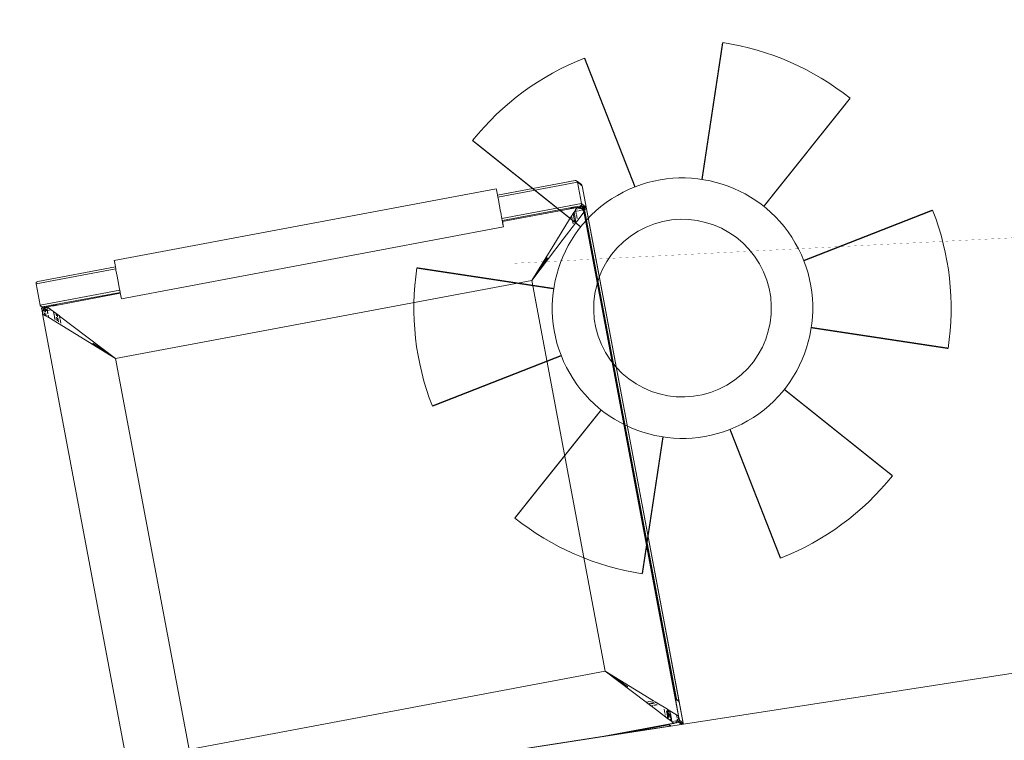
# Model space of a CAD drawing. Header units: millimetres. Extents: x 504675 to 860349, y -23215 to 63575.
# Tile 165 of 177: x 584779 to 585538, y 38738 to 39294. Entities that reach past the tile are written whole.
import ezdxf

# ---------------------------------------------------------------- set-up
doc = ezdxf.new("R2010")
doc.units = ezdxf.units.MM
doc.header["$LTSCALE"] = 10
doc.linetypes.add('LEVEL-F-OVERALL LAYOUT$0$HIDDEN', pattern=[0.375, 0.25, -0.125])
for name, color, linetype, lineweight in [('ARCH', 8, 'CONTINUOUS', 0), ('furniture', 8, 'CONTINUOUS', 5), ('MEPTEK-SAD', 6, 'CONTINUOUS', 30), ('VJA-FF-PENDENT SPRINKLER HEAD', 3, 'CONTINUOUS', 0)]:
    doc.layers.add(name, color=color, linetype=linetype, lineweight=lineweight)
doc.layers.add('LEVEL-F-OVERALL LAYOUT$0$DASH1L', color=8, linetype='LEVEL-F-OVERALL LAYOUT$0$HIDDEN')

# ---------------------------------------------------------------- blocks, each defined once
blk = doc.blocks.new('ARCH')
at = {"layer": 'LEVEL-F-OVERALL LAYOUT$0$DASH1L'}
h = blk.add_hatch(dxfattribs=at)
h.set_pattern_fill('ANGLE', color=8, scale=10, angle=352.06644)
h.set_pattern_definition([(352.0664444, (-404119.055, 373340.98), (9.6410197, 69.1814516), [50.8, -19.05]), (82.0664444, (-404119.055, 373340.98), (-69.1814516, 9.6410197), [50.8, -19.05])])
edge = h.paths.add_edge_path(flags=16)
edge.add_line((572074.71, 35847.06), (602196.9, 29528.22))
edge.add_line((602196.9, 29528.22), (599472.63, 39352))
edge.add_arc((597545.36, 38817.55), 2000, 15.49944, 89.99835)
edge.add_line((597545.42, 40817.55), (573256.11, 40817.55))
edge.add_arc((576210.34, 22394.18), 18658.72, 99.109962, 106.690333)
edge.add_line((570851.58, 40266.83), (572074.71, 35847.06))
h.paths.add_polyline_path([(583373.78, 40815.97), (583374.1, 40875.04), (586424.1, 40859.11), (586423.94, 40815.97)], flags=16)
h.paths.add_polyline_path([(600840.89, 34605.13), (600792.78, 34591.52), (599497.97, 39260.65), (599546.08, 39274.25)])
h.paths.add_polyline_path([(587210.4, 32671.78), (587194.97, 32598.38), (582692.95, 33542.79), (582708.39, 33616.18)])
edge = h.paths.add_edge_path()
edge.add_line((572071.73, 35387.89), (601863.32, 29138.4))
edge.add_arc((601986.5, 29725.62), 600, 258.15264, 375.49944)
edge.add_line((602564.68, 29885.96), (599906.27, 39472.26))
edge.add_arc((597545.36, 38817.55), 2450, 15.49944, 89.99835)
edge.add_line((597545.43, 41267.55), (573220.48, 41267.55))
edge.add_arc((576210.34, 22394.18), 19108.72, 99.001832, 106.235819)
edge.add_arc((571035.46, 40164.76), 600, 106.23582, 195.46897)
edge.add_line((570457.2, 40004.73), (571616.65, 35815.08))
edge.add_arc((572194.91, 35975.11), 600, 195.46897, 258.15264)
h.paths.add_polyline_path([(587210.4, 32671.78), (587195.41, 32600.49), (587195.43, 32600.49)])
at = {"layer": 'furniture'}
for p, q in [((585147.34, 39158.66), (585207.13, 39169.89)), ((585147.56, 39157.08), (585208.99, 39168.62)), ((585207.75, 39169.89), (585207.13, 39169.89)), ((585208.32, 39169.64), (585207.75, 39169.89)), ((585208.56, 39169.44), (585208.32, 39169.64)), ((585208.75, 39169.2), (585208.56, 39169.44)), ((585208.56, 39169.44), (585209.1, 39169.03)), ((585208.9, 39168.92), (585208.75, 39169.2)), ((585208.99, 39168.62), (585208.9, 39168.92)), ((585212.09, 39152.11), (585208.99, 39168.62)), ((585210.99, 39167.07), (585208.99, 39168.62)), ((585209.1, 39169.03), (585212, 39166.81)), ((585209.1, 39169.03), (585211.66, 39166.98)), ((585211.12, 39167.08), (585210.99, 39167.07)), ((585212.16, 39166.17), (585210.99, 39167.07)), ((585211.43, 39167.05), (585211.12, 39167.08)), ((585211.66, 39166.98), (585211.43, 39167.05)), ((585211.73, 39166.96), (585211.66, 39166.98)), ((585212, 39166.81), (585211.73, 39166.96)), ((585211.73, 39166.96), (585212.44, 39166.36)), ((585212.44, 39166.36), (585212, 39166.81)), ((585212.44, 39166.36), (585212.16, 39166.17)), ((585212.67, 39165.78), (585212.16, 39166.17)), ((585212.67, 39165.78), (585212.44, 39166.36)), ((585212.44, 39166.36), (585212.67, 39165.78)), ((585215.7, 39149.33), (585212.67, 39165.78)), ((585221.59, 39118.29), (585212.67, 39165.78)), ((585212.67, 39165.78), (585215.7, 39149.33)), ((584851.65, 39108.19), (585146.38, 39163.55)), ((585146.53, 39162.68), (585146.38, 39163.55)), ((585146.53, 39162.68), (585146.57, 39162.65)), ((585146.57, 39162.65), (585147.07, 39160.08)), ((585146.99, 39160.14), (585146.57, 39162.65)), ((585147.27, 39158.65), (585146.99, 39160.14)), ((585147.07, 39160.08), (585147.34, 39158.66)), ((585147.27, 39158.65), (585147.34, 39158.66)), ((585147.57, 39157.17), (585147.27, 39158.65)), ((585147.56, 39157.08), (585147.57, 39157.17)), ((585147.71, 39156.36), (585147.56, 39157.08)), ((585147.72, 39156.23), (585147.71, 39156.36)), ((585148.19, 39153.76), (585147.72, 39156.23)), ((585148.61, 39151.42), (585148.19, 39153.76)), ((585148.79, 39150.55), (585148.61, 39151.42)), ((585149.43, 39147.14), (585148.79, 39150.55)), ((585212.09, 39152.11), (585150.66, 39140.58)), ((585210.82, 39150.24), (585211.39, 39150.48)), ((585211.39, 39150.48), (585211.72, 39150.8)), ((585211.72, 39150.8), (585211.84, 39150.91)), ((585212.89, 39149.86), (585211.72, 39150.8)), ((585211.84, 39150.91), (585211.99, 39151.19)), ((585213.12, 39149.9), (585211.84, 39150.91)), ((585211.99, 39151.19), (585212.08, 39151.49)), ((585212.08, 39151.49), (585212.11, 39151.8)), ((585212.11, 39151.8), (585212.09, 39152.11)), ((585212.09, 39152.11), (585213.92, 39150.7)), ((585213.92, 39150.7), (585214.18, 39149.09)), ((585213.92, 39150.7), (585213.98, 39150.65)), ((585214.23, 39149.05), (585213.92, 39150.7)), ((585214.29, 39149.04), (585213.98, 39150.65)), ((585213.98, 39150.65), (585215.7, 39149.33)), ((585214.08, 39150.58), (585214.23, 39149.05)), ((585149.57, 39146.3), (585149.43, 39147.14)), ((585150.04, 39143.93), (585149.57, 39146.3)), ((585150.48, 39141.49), (585150.04, 39143.93)), ((585151.04, 39138.99), (585203.17, 39148.78)), ((585203.29, 39148.13), (585151.16, 39138.33)), ((585203.17, 39148.78), (585203.23, 39148.79)), ((585203.23, 39148.43), (585203.17, 39148.78)), ((585203.5, 39148.84), (585203.23, 39148.79)), ((585203.23, 39148.79), (585203.24, 39148.72)), ((585203.28, 39148.21), (585203.23, 39148.43)), ((585203.24, 39148.72), (585203.31, 39148.37)), ((585203.29, 39148.13), (585203.28, 39148.21)), ((585203.35, 39148.15), (585203.29, 39148.13)), ((585203.31, 39148.37), (585203.35, 39148.15)), ((585204.18, 39148.29), (585203.35, 39148.15)), ((585203.5, 39148.84), (585203.99, 39148.93)), ((585203.5, 39148.84), (585204.18, 39148.29)), ((585203.99, 39148.93), (585204.16, 39148.97)), ((585204.7, 39148.39), (585203.99, 39148.93)), ((585204.16, 39148.97), (585205.43, 39149.21)), ((585204.87, 39148.42), (585204.16, 39148.97)), ((585204.18, 39148.29), (585204.7, 39148.39)), ((585204.47, 39142.53), (585205.6, 39144.34)), ((585204.87, 39148.42), (585204.7, 39148.39)), ((585205.67, 39148.57), (585204.87, 39148.42)), ((585205.58, 39149.1), (585205.43, 39149.21)), ((585205.43, 39149.21), (585205.46, 39149.21)), ((585205.46, 39149.21), (585205.55, 39149.23)), ((585205.46, 39149.21), (585205.57, 39149.13)), ((585205.55, 39149.23), (585205.6, 39149.26)), ((585205.55, 39149.23), (585205.57, 39149.13)), ((585205.67, 39148.57), (585205.55, 39149.23)), ((585205.57, 39149.13), (585205.58, 39149.1)), ((585205.58, 39149.1), (585205.67, 39148.57)), ((585205.58, 39149.1), (585205.63, 39149.08)), ((585205.6, 39149.26), (585207.03, 39149.51)), ((585205.63, 39149.08), (585205.6, 39149.26)), ((585205.6, 39144.34), (585205.64, 39144.42)), ((585206.1, 39141.68), (585205.6, 39144.34)), ((585205.63, 39149.08), (585206.18, 39148.67)), ((585206.15, 39148.66), (585205.63, 39149.08)), ((585205.73, 39148.58), (585205.63, 39149.08)), ((585205.64, 39144.42), (585206.1, 39145.15)), ((585205.64, 39144.42), (585206.18, 39141.76)), ((585205.73, 39148.58), (585205.67, 39148.57)), ((585206.15, 39148.66), (585205.73, 39148.58)), ((585206.1, 39145.15), (585206.26, 39145.41)), ((585206.18, 39148.67), (585206.15, 39148.66)), ((585207.15, 39148.85), (585206.18, 39148.67)), ((585206.26, 39145.41), (585206.31, 39145.49)), ((585206.83, 39142.39), (585206.26, 39145.41)), ((585206.31, 39145.49), (585206.82, 39146.31)), ((585206.88, 39142.43), (585206.31, 39145.49)), ((585206.82, 39146.31), (585207.08, 39146.72)), ((585206.82, 39146.31), (585207.11, 39146.22)), ((585206.87, 39149.48), (585207.05, 39148.83)), ((585207.03, 39149.51), (585207.07, 39149.54)), ((585207.15, 39148.85), (585207.03, 39149.51)), ((585207.03, 39149.51), (585207.15, 39148.85)), ((585207.2, 39148.86), (585207.07, 39149.54)), ((585207.07, 39149.54), (585207.17, 39149.54)), ((585207.08, 39146.72), (585207.44, 39147.29)), ((585207.64, 39146.21), (585207.08, 39146.72)), ((585207.11, 39146.22), (585207.42, 39146.19)), ((585207.2, 39148.86), (585207.15, 39148.85)), ((585207.17, 39149.54), (585210.82, 39150.24)), ((585207.3, 39148.88), (585207.17, 39149.54)), ((585207.3, 39148.88), (585207.2, 39148.86)), ((585207.3, 39148.88), (585208.57, 39149.12)), ((585207.42, 39146.19), (585207.64, 39146.21)), ((585207.44, 39147.29), (585207.48, 39147.37)), ((585207.44, 39147.29), (585207.64, 39146.21)), ((585207.48, 39147.37), (585207.56, 39147.49)), ((585207.69, 39146.25), (585207.48, 39147.37)), ((585207.56, 39147.49), (585207.71, 39147.73)), ((585207.8, 39146.23), (585207.56, 39147.49)), ((585207.64, 39146.21), (585208.04, 39144.09)), ((585207.73, 39146.21), (585207.64, 39146.21)), ((585207.73, 39146.21), (585207.69, 39146.25)), ((585208.5, 39149), (585207.71, 39147.73)), ((585210.91, 39148.33), (585207.71, 39147.73)), ((585207.73, 39146.21), (585207.8, 39146.23)), ((585208.08, 39144.15), (585207.73, 39146.21)), ((585207.8, 39146.23), (585209.73, 39146.59)), ((585208.14, 39143.53), (585208.71, 39140.52)), ((585208.75, 39140.63), (585208.19, 39143.57)), ((585208.52, 39149.04), (585208.5, 39149)), ((585209.84, 39149.04), (585208.5, 39149)), ((585208.66, 39149.06), (585208.52, 39149.04)), ((585208.52, 39149.04), (585208.54, 39149.06)), ((585208.54, 39149.06), (585208.57, 39149.12)), ((585208.54, 39149.06), (585208.66, 39149.06)), ((585208.57, 39149.12), (585209.34, 39149.19)), ((585209.34, 39149.19), (585208.66, 39149.06)), ((585208.66, 39149.06), (585209.77, 39149.09)), ((585209.34, 39149.19), (585209.48, 39149.2)), ((585211.62, 39149.62), (585209.48, 39149.2)), ((585211.63, 39149.55), (585209.48, 39149.2)), ((585209.48, 39149.2), (585210.39, 39149.12)), ((585209.77, 39149.09), (585209.84, 39149.04)), ((585211.13, 39148.66), (585209.84, 39149.04)), ((585209.84, 39149.04), (585211.15, 39148.69)), ((585210.32, 39146.7), (585212.11, 39147.04)), ((585210.39, 39149.12), (585211.27, 39148.86)), ((585211.62, 39149.62), (585210.82, 39150.24)), ((585211.56, 39148.45), (585211.05, 39148.36)), ((585213.93, 39145.37), (585211.12, 39141.72)), ((585211.27, 39148.65), (585211.17, 39148.65)), ((585211.19, 39148.68), (585211.27, 39148.65)), ((585211.27, 39148.86), (585212.07, 39148.43)), ((585211.27, 39148.65), (585211.34, 39148.6)), ((585211.56, 39148.45), (585211.34, 39148.6)), ((585211.83, 39148.5), (585211.56, 39148.45)), ((585211.56, 39148.45), (585212.56, 39147.77)), ((585211.62, 39149.62), (585212.54, 39149.8)), ((585212.07, 39148.43), (585212.76, 39147.84)), ((585212.62, 39149.73), (585212.12, 39149.64)), ((585212.83, 39148.69), (585212.21, 39149.17)), ((585212.83, 39148.69), (585212.31, 39148.59)), ((585212.54, 39149.8), (585212.89, 39149.86)), ((585212.56, 39147.77), (585212.63, 39147.72)), ((585212.59, 39147.13), (585213.03, 39147.21)), ((585212.97, 39149.8), (585212.62, 39149.73)), ((585213.03, 39147.21), (585212.63, 39147.72)), ((585212.76, 39147.84), (585213.22, 39147.25)), ((585213.41, 39148.8), (585212.83, 39148.69)), ((585213.53, 39148.15), (585212.83, 39148.69)), ((585212.89, 39149.86), (585212.94, 39149.87)), ((585212.94, 39149.87), (585213.12, 39149.9)), ((585212.97, 39149.8), (585212.94, 39149.87)), ((585213.01, 39149.81), (585212.97, 39149.8)), ((585213.19, 39149.84), (585213.01, 39149.81)), ((585213.25, 39149.63), (585213.01, 39149.81)), ((585213.03, 39147.21), (585213.22, 39147.25)), ((585213.03, 39147.21), (585213.52, 39146.53)), ((585213.12, 39149.9), (585213.2, 39149.91)), ((585213.19, 39149.84), (585213.12, 39149.9)), ((585213.19, 39149.84), (585213.2, 39149.91)), ((585213.27, 39149.86), (585213.19, 39149.84)), ((585213.28, 39149.79), (585213.19, 39149.84)), ((585213.25, 39149.63), (585213.19, 39149.84)), ((585213.2, 39149.91), (585213.27, 39149.86)), ((585213.22, 39147.25), (585213.68, 39147.33)), ((585213.22, 39147.25), (585213.32, 39147.12)), ((585213.32, 39149.57), (585213.25, 39149.63)), ((585213.41, 39148.8), (585213.25, 39149.63)), ((585213.27, 39149.86), (585213.28, 39149.79)), ((585214.18, 39149.09), (585213.28, 39149.79)), ((585213.28, 39149.79), (585213.32, 39149.57)), ((585214.14, 39148.94), (585213.32, 39149.57)), ((585213.32, 39149.57), (585213.46, 39148.81)), ((585213.32, 39147.12), (585213.73, 39146.3)), ((585213.46, 39148.81), (585213.41, 39148.8)), ((585213.53, 39148.15), (585213.41, 39148.8)), ((585214.14, 39148.94), (585213.46, 39148.81)), ((585213.46, 39148.81), (585213.6, 39148.1)), ((585213.52, 39146.53), (585213.63, 39146.21)), ((585213.59, 39146.48), (585213.52, 39146.53)), ((585213.6, 39148.1), (585213.53, 39148.15)), ((585213.68, 39147.33), (585213.53, 39148.15)), ((585213.67, 39146.25), (585213.59, 39146.48)), ((585213.6, 39148.1), (585213.74, 39147.34)), ((585214.42, 39147.47), (585213.6, 39148.1)), ((585213.65, 39146.16), (585213.93, 39145.37)), ((585213.68, 39147.33), (585213.74, 39147.34)), ((585214.11, 39145.01), (585213.68, 39147.33)), ((585213.98, 39145.42), (585213.68, 39146.22)), ((585213.73, 39146.3), (585213.98, 39145.42)), ((585213.74, 39147.34), (585214.42, 39147.47)), ((585213.74, 39147.34), (585284.31, 38771.61)), ((585213.98, 39145.42), (585213.93, 39145.37)), ((585213.99, 39145.36), (585213.98, 39145.42)), ((585214.11, 39145.01), (585213.99, 39145.36)), ((585214.05, 39145.06), (585213.99, 39145.36)), ((585214.05, 39145.06), (585287, 38756.62)), ((585284.24, 38771.67), (585214.11, 39145.01)), ((585214.14, 39148.94), (585214.42, 39147.47)), ((585214.18, 39149.09), (585214.23, 39149.05)), ((585214.22, 39149.02), (585214.21, 39148.98)), ((585214.48, 39147.49), (585214.21, 39148.98)), ((585214.52, 39147.5), (585214.21, 39148.98)), ((585214.23, 39149.05), (585214.22, 39149.02)), ((585215.7, 39149.33), (585214.23, 39149.05)), ((585214.29, 39149.04), (585214.23, 39149.05)), ((585214.57, 39147.51), (585214.29, 39149.04)), ((585215.69, 39148.71), (585214.29, 39149.04)), ((585214.42, 39147.47), (585214.48, 39147.49)), ((585285.31, 38770), (585214.42, 39147.47)), ((585214.48, 39147.49), (585214.52, 39147.5)), ((585214.52, 39147.5), (585214.57, 39147.51)), ((585214.57, 39147.51), (585214.72, 39147.56)), ((585214.72, 39147.56), (585215, 39147.7)), ((585215, 39147.7), (585215.24, 39147.9)), ((585215.24, 39147.9), (585215.44, 39148.14)), ((585215.44, 39148.14), (585215.69, 39148.71)), ((585215.69, 39148.71), (585215.7, 39149.33)), ((585215.7, 39149.33), (585215.69, 39148.71)), ((585215.7, 39149.33), (585287.33, 38767.94)), ((585150.54, 39141.31), (585150.48, 39141.49)), ((585150.66, 39140.58), (585150.54, 39141.31)), ((585150.7, 39140.5), (585150.66, 39140.58)), ((585150.96, 39139), (585150.7, 39140.5)), ((585150.96, 39139), (585151, 39138.99)), ((585150.96, 39138.97), (585150.96, 39139)), ((585150.96, 39138.97), (585151.04, 39138.99)), ((585151.09, 39138.32), (585150.96, 39138.97)), ((585151, 39138.99), (585151.04, 39138.99)), ((585151.04, 39138.99), (585151.16, 39138.33)), ((585151.16, 39138.33), (585151.09, 39138.32)), ((585151.23, 39137.56), (585151.09, 39138.32)), ((585151.16, 39138.33), (585151.31, 39137.5)), ((585151.73, 39134.99), (585151.23, 39137.56)), ((585151.31, 39137.5), (585151.73, 39134.99)), ((585189.94, 39119.01), (585202.92, 39140.04)), ((585198.04, 39124.62), (585207.45, 39136.94)), ((585202.92, 39140.04), (585204.43, 39142.46)), ((585204.43, 39142.46), (585204.47, 39142.53)), ((585204.43, 39142.46), (585204.81, 39140.42)), ((585204.47, 39142.53), (585204.86, 39140.47)), ((585204.97, 39139.55), (585205.54, 39136.52)), ((585205.02, 39139.61), (585205.59, 39136.59)), ((585206.18, 39141.76), (585206.15, 39141.72)), ((585206.76, 39138.18), (585206.17, 39141.29)), ((585206.25, 39141.41), (585206.22, 39141.36)), ((585206.22, 39141.36), (585206.84, 39138.29)), ((585206.84, 39138.29), (585206.8, 39138.24)), ((585207.72, 39137.68), (585206.85, 39142.3)), ((585207.75, 39137.79), (585206.89, 39142.37)), ((585211.12, 39141.72), (585207.45, 39136.94)), ((585151.92, 39134.08), (584857.18, 39078.72)), ((585151.73, 39134.99), (585151.77, 39134.95)), ((585151.77, 39134.95), (585151.92, 39134.08)), ((585198.04, 39124.62), (585173.82, 39092.8)), ((585173.82, 39092.8), (585189.94, 39119.01)), ((585221.59, 39118.29), (585221.6, 39118.23)), ((585221.6, 39118.23), (585221.61, 39118.16)), ((585281.56, 38798.99), (585221.61, 39118.16)), ((584851.65, 39108.19), (584851.79, 39107.32)), ((584851.79, 39107.32), (584852.26, 39104.78)), ((585173.82, 39092.8), (585185.57, 39110.42)), ((585173.82, 39092.8), (585185.79, 39110.27)), ((584791.44, 39090.19), (584852.82, 39101.72)), ((584792.72, 39092.05), (584852.53, 39103.29)), ((584852.26, 39104.78), (584852.53, 39103.29)), ((584852.53, 39103.29), (584852.82, 39101.72)), ((584852.82, 39101.72), (584852.98, 39100.87)), ((584852.98, 39100.87), (584853.87, 39096.06)), ((585173.82, 39092.8), (585179.65, 39101.78)), ((585173.82, 39092.8), (585179.87, 39101.63)), ((585180.09, 39101.48), (585173.82, 39092.8)), ((584791.45, 39090.81), (584791.41, 39090.5)), ((584791.41, 39090.5), (584791.44, 39090.19)), ((584791.44, 39090.19), (584794.54, 39073.69)), ((584791.54, 39091.11), (584791.45, 39090.81)), ((584791.69, 39091.38), (584791.54, 39091.11)), ((584792.13, 39091.82), (584791.69, 39091.38)), ((584792.72, 39092.05), (584792.13, 39091.82)), ((585173.82, 39092.8), (584852.72, 39032.48)), ((584855.75, 39086.13), (584853.87, 39096.06)), ((585230.44, 38791.34), (585173.82, 39092.8)), ((584855.92, 39085.22), (584794.54, 39073.69)), ((584806.14, 39074.21), (584856.22, 39083.64)), ((584806.14, 39074.21), (584856.23, 39083.61)), ((584856.35, 39082.96), (584807.83, 39073.85)), ((584855.75, 39086.13), (584855.92, 39085.22)), ((584855.92, 39085.22), (584856.22, 39083.64)), ((584856.22, 39083.64), (584856.23, 39083.61)), ((584856.23, 39083.61), (584856.35, 39082.96)), ((584856.35, 39082.96), (584856.5, 39082.2)), ((584856.5, 39082.2), (584857, 39079.6)), ((584857, 39079.6), (584857.18, 39078.72)), ((584794.54, 39073.69), (584794.63, 39073.39)), ((584794.63, 39073.39), (584794.77, 39073.11)), ((584794.77, 39073.11), (584794.97, 39072.87)), ((584794.97, 39072.87), (584795.21, 39072.66)), ((584795.21, 39072.66), (584795.28, 39072.63)), ((584795.28, 39072.63), (584795.78, 39072.42)), ((584796, 39072.07), (584795.28, 39072.63)), ((584795.73, 39071.5), (584795.65, 39071.49)), ((584795.65, 39071.49), (584795.72, 39071.43)), ((584795.65, 39071.49), (584796.34, 39067.91)), ((584795.72, 39071.43), (584795.8, 39071.45)), ((584795.95, 39071.55), (584795.73, 39071.5)), ((584795.78, 39072.42), (584796.2, 39072.41)), ((584795.8, 39071.45), (584796.03, 39071.49)), ((584796.3, 39071.61), (584795.95, 39071.55)), ((584796.54, 39071.66), (584796, 39072.07)), ((584796.03, 39071.49), (584796.37, 39071.55)), ((584796.2, 39072.41), (584796.41, 39072.41)), ((584796.2, 39072.41), (584797.05, 39071.75)), ((584796.54, 39071.66), (584796.3, 39071.61)), ((584796.43, 39068.82), (584796.34, 39067.91)), ((584796.34, 39067.91), (584796.36, 39067.7)), ((584796.36, 39067.7), (584796.43, 39066.99)), ((584796.36, 39067.7), (584796.5, 39066.95)), ((584796.37, 39071.55), (584796.62, 39071.6)), ((584796.41, 39072.41), (584797.74, 39072.65)), ((584797.13, 39071.76), (584796.41, 39072.41)), ((584796.69, 39069.69), (584796.43, 39068.82)), ((584796.5, 39066.95), (584796.43, 39066.99)), ((584868.14, 38685.21), (584796.43, 39066.99)), ((584796.46, 39068.19), (584796.6, 39068.7)), ((584796.5, 39066.95), (584796.46, 39068.19)), ((584796.56, 39066.92), (584796.5, 39066.95)), ((584796.68, 39068.65), (584796.52, 39068.14)), ((584796.52, 39068.14), (584796.56, 39066.92)), ((584796.58, 39071.67), (584796.54, 39071.66)), ((584798.23, 39065.89), (584796.56, 39066.92)), ((584796.73, 39071.69), (584796.58, 39071.67)), ((584796.62, 39071.6), (584796.58, 39071.67)), ((584796.62, 39071.6), (584796.66, 39071.6)), ((584796.66, 39071.6), (584796.81, 39071.63)), ((584797.24, 39071.18), (584796.66, 39071.6)), ((584797.12, 39070.49), (584796.69, 39069.69)), ((584797.05, 39071.75), (584796.73, 39071.69)), ((584796.81, 39071.63), (584797.14, 39071.7)), ((584796.86, 39069.57), (584796.9, 39069.7)), ((584796.9, 39069.7), (584797.38, 39070.41)), ((584796.96, 39069.64), (584796.93, 39069.53)), ((584797.4, 39070.28), (584796.96, 39069.64)), ((584797.13, 39071.76), (584797.05, 39071.75)), ((584797.05, 39071.75), (584797.14, 39071.7)), ((584797.32, 39070.72), (584797.12, 39070.49)), ((584797.17, 39071.77), (584797.13, 39071.76)), ((584797.14, 39071.7), (584797.13, 39071.76)), ((584797.14, 39071.7), (584797.19, 39071.71)), ((584797.14, 39071.7), (584797.21, 39071.63)), ((584797.24, 39071.18), (584797.14, 39071.7)), ((584797.22, 39071.78), (584797.17, 39071.77)), ((584797.19, 39071.71), (584797.17, 39071.77)), ((584797.22, 39071.78), (584797.19, 39071.71)), ((584797.19, 39071.71), (584797.26, 39071.72)), ((584797.19, 39071.71), (584797.21, 39071.63)), ((584797.21, 39071.63), (584797.26, 39071.59)), ((584797.22, 39071.78), (584797.97, 39071.92)), ((584797.26, 39071.72), (584797.22, 39071.78)), ((584797.26, 39071.72), (584797.24, 39071.72)), ((584797.25, 39071.1), (584797.24, 39071.18)), ((584797.32, 39070.72), (584797.25, 39071.1)), ((584797.32, 39071.04), (584797.25, 39071.1)), ((584797.26, 39071.72), (584797.98, 39071.86)), ((584797.86, 39071.3), (584797.26, 39071.72)), ((584797.26, 39071.59), (584797.75, 39071.21)), ((584797.26, 39071.59), (584797.3, 39071.13)), ((584797.3, 39071.13), (584797.31, 39071.07)), ((584797.31, 39071.07), (584797.36, 39071.04)), ((584797.36, 39071.04), (584797.32, 39071.04)), ((584797.37, 39070.78), (584797.32, 39070.72)), ((584797.38, 39070.41), (584797.32, 39070.72)), ((584797.5, 39070.93), (584797.36, 39071.04)), ((584797.36, 39071.04), (584797.4, 39070.82)), ((584797.4, 39070.82), (584797.37, 39070.78)), ((584797.37, 39070.78), (584797.46, 39070.52)), ((584797.38, 39070.41), (584797.43, 39070.47)), ((584797.4, 39070.28), (584797.38, 39070.41)), ((584797.5, 39070.93), (584797.4, 39070.82)), ((584797.45, 39070.35), (584797.4, 39070.28)), ((584797.63, 39069.06), (584797.4, 39070.28)), ((584797.46, 39070.52), (584797.43, 39070.47)), ((584797.43, 39070.47), (584797.48, 39070.4)), ((584797.48, 39070.4), (584797.45, 39070.35)), ((584797.45, 39070.35), (584797.7, 39069.01)), ((584797.46, 39070.52), (584797.66, 39070.81)), ((584797.73, 39070.76), (584797.48, 39070.4)), ((584797.71, 39071.18), (584797.5, 39070.93)), ((584797.66, 39070.81), (584797.5, 39070.93)), ((584797.66, 39070.81), (584797.78, 39070.99)), ((584797.73, 39070.76), (584797.66, 39070.81)), ((584797.7, 39069.01), (584797.75, 39068.98)), ((584797.75, 39071.21), (584797.71, 39071.18)), ((584797.85, 39070.93), (584797.73, 39070.76)), ((584798.24, 39070.43), (584797.73, 39070.76)), ((584798.26, 39070.36), (584797.73, 39070.76)), ((584797.74, 39072.65), (584797.83, 39072.67)), ((584797.74, 39072.65), (584797.85, 39072.56)), ((584797.86, 39071.3), (584797.75, 39071.21)), ((584797.75, 39071.21), (584797.91, 39071.09)), ((584797.78, 39070.99), (584797.91, 39071.09)), ((584797.83, 39072.67), (584797.88, 39072.68)), ((584797.85, 39072.56), (584797.83, 39072.67)), ((584797.85, 39072.56), (584797.86, 39072.51)), ((584797.98, 39071.04), (584797.85, 39070.93)), ((584798.23, 39065.89), (584797.85, 39067.89)), ((584797.86, 39072.51), (584797.91, 39072.51)), ((584797.97, 39071.92), (584797.86, 39072.51)), ((584798.05, 39071.45), (584797.86, 39071.3)), ((584798.02, 39071.17), (584797.86, 39071.3)), ((584797.88, 39072.68), (584799.3, 39072.94)), ((584797.91, 39072.51), (584797.88, 39072.68)), ((584797.91, 39072.51), (584797.92, 39072.47)), ((584797.91, 39071.09), (584798.02, 39071.17)), ((584797.91, 39071.09), (584797.98, 39071.04)), ((584797.92, 39072.47), (584798.5, 39072.02)), ((584798.02, 39071.93), (584797.92, 39072.47)), ((584797.92, 39067.85), (584797.97, 39067.81)), ((584797.97, 39071.92), (584798.02, 39071.93)), ((584797.98, 39071.86), (584797.97, 39071.92)), ((584797.97, 39067.81), (584798.29, 39065.85)), ((584798.03, 39071.87), (584797.98, 39071.86)), ((584798.05, 39071.45), (584797.98, 39071.86)), ((584798.12, 39071.09), (584797.98, 39071.04)), ((584797.98, 39071.04), (584798.15, 39070.9)), ((584798.02, 39071.93), (584798.5, 39072.02)), ((584798.03, 39071.87), (584798.02, 39071.93)), ((584798.02, 39071.17), (584798.09, 39071.23)), ((584798.11, 39071.14), (584798.02, 39071.17)), ((584798.57, 39071.97), (584798.03, 39071.87)), ((584798.1, 39071.49), (584798.03, 39071.87)), ((584798.1, 39071.49), (584798.05, 39071.45)), ((584798.09, 39071.23), (584798.05, 39071.45)), ((584798.09, 39071.23), (584798.14, 39071.27)), ((584798.11, 39071.14), (584798.09, 39071.23)), ((584798.43, 39071.74), (584798.1, 39071.49)), ((584798.14, 39071.27), (584798.1, 39071.49)), ((584798.16, 39071.18), (584798.11, 39071.14)), ((584798.12, 39071.09), (584798.11, 39071.14)), ((584798.15, 39070.9), (584798.12, 39071.09)), ((584798.19, 39071.04), (584798.12, 39071.09)), ((584798.14, 39071.27), (584798.6, 39071.62)), ((584798.16, 39071.18), (584798.14, 39071.27)), ((584798.26, 39070.63), (584798.15, 39070.9)), ((584798.15, 39070.9), (584798.24, 39070.43)), ((584798.67, 39071.57), (584798.16, 39071.18)), ((584798.19, 39071.04), (584798.16, 39071.18)), ((584798.26, 39070.63), (584798.19, 39071.04)), ((584799.92, 39069.62), (584798.19, 39071.04)), ((584798.24, 39070.43), (584798.26, 39070.36)), ((584798.31, 39070.38), (584798.24, 39070.43)), ((584798.38, 39070.33), (584798.26, 39070.63)), ((584798.31, 39070.38), (584798.26, 39070.63)), ((584798.26, 39070.36), (584798.27, 39070.31)), ((584798.27, 39070.31), (584798.62, 39068.4)), ((584798.32, 39070.31), (584798.27, 39070.31)), ((584798.38, 39070.33), (584798.31, 39070.38)), ((584798.32, 39070.31), (584798.31, 39070.38)), ((584798.33, 39070.26), (584798.32, 39070.31)), ((584798.69, 39068.35), (584798.33, 39070.26)), ((584798.61, 39070.1), (584798.33, 39070.26)), ((584798.61, 39070.1), (584798.38, 39070.33)), ((584798.69, 39071.87), (584798.43, 39071.74)), ((584798.5, 39072.02), (584798.54, 39072.03)), ((584798.54, 39072.03), (584799.25, 39072.15)), ((584798.54, 39072.03), (584798.57, 39071.97)), ((584798.61, 39071.98), (584798.57, 39071.97)), ((584799.07, 39072.06), (584798.61, 39071.98)), ((584798.61, 39071.98), (584798.72, 39071.89)), ((584798.61, 39071.98), (584798.69, 39071.87)), ((584798.82, 39069.88), (584798.61, 39070.1)), ((584799.09, 39069.73), (584798.61, 39070.1)), ((584798.72, 39071.89), (584798.69, 39071.87)), ((584799.07, 39072.06), (584798.72, 39071.89)), ((584799.09, 39069.73), (584798.82, 39069.88)), ((584798.84, 39067.25), (584799.21, 39065.3)), ((584799.27, 39065.26), (584798.91, 39067.21)), ((584799.25, 39072.15), (584799.07, 39072.06)), ((584799.39, 39069.64), (584799.09, 39069.73)), ((584799.37, 39072.18), (584799.25, 39072.15)), ((584799.45, 39072.13), (584799.29, 39072.1)), ((584799.3, 39072.94), (584799.35, 39072.96)), ((584799.3, 39072.94), (584799.44, 39072.2)), ((584799.34, 39072.05), (584799.45, 39072.13)), ((584799.35, 39072.96), (584799.46, 39072.97)), ((584799.49, 39072.21), (584799.35, 39072.96)), ((584799.44, 39072.2), (584799.37, 39072.18)), ((584799.47, 39072.03), (584799.39, 39072)), ((584799.7, 39069.61), (584799.39, 39069.64)), ((584799.49, 39072.21), (584799.44, 39072.2)), ((584799.44, 39072.2), (584799.45, 39072.13)), ((584799.51, 39072.14), (584799.45, 39072.13)), ((584799.45, 39072.13), (584799.47, 39072.03)), ((584799.46, 39072.97), (584803.12, 39073.64)), ((584799.46, 39072.97), (584799.6, 39072.23)), ((584799.52, 39072.04), (584799.47, 39072.03)), ((584799.47, 39072.03), (584799.5, 39071.88)), ((584799.6, 39072.23), (584799.49, 39072.21)), ((584799.51, 39072.14), (584799.49, 39072.21)), ((584799.61, 39072.16), (584799.51, 39072.14)), ((584799.52, 39072.04), (584799.51, 39072.14)), ((584799.62, 39072.08), (584799.52, 39072.04)), ((584799.57, 39071.8), (584799.52, 39072.04)), ((584800.13, 39072.4), (584799.6, 39072.23)), ((584799.6, 39072.23), (584800.06, 39072.31)), ((584799.6, 39072.23), (584799.61, 39072.16)), ((584799.67, 39072.18), (584799.61, 39072.16)), ((584799.61, 39072.16), (584799.62, 39072.08)), ((584800.13, 39072.26), (584799.62, 39072.08)), ((584799.62, 39072.08), (584799.7, 39071.66)), ((584799.67, 39072.18), (584800.06, 39072.31)), ((584800.13, 39072.26), (584799.67, 39072.18)), ((584799.92, 39069.62), (584799.69, 39070.83)), ((584799.92, 39069.62), (584799.7, 39069.61)), ((584799.81, 39070.75), (584799.76, 39070.79)), ((584799.81, 39070.75), (584799.97, 39069.67)), ((584799.88, 39070.7), (584800.08, 39069.65)), ((584799.98, 39069.63), (584799.92, 39069.62)), ((584800.37, 39067.24), (584799.92, 39069.62)), ((584799.97, 39069.67), (584799.98, 39069.63)), ((584800.01, 39069.63), (584799.98, 39069.63)), ((584799.98, 39069.63), (584800.48, 39067.15)), ((584800.44, 39067.17), (584799.98, 39069.63)), ((584800.08, 39069.65), (584800.01, 39069.63)), ((584800.48, 39067.15), (584800.01, 39069.63)), ((584800.06, 39072.31), (584800.18, 39072.36)), ((584800.06, 39072.31), (584800.2, 39072.34)), ((584801.09, 39069.83), (584800.08, 39069.65)), ((584800.08, 39069.65), (584800.56, 39067.08)), ((584800.49, 39072.47), (584800.13, 39072.4)), ((584800.13, 39072.4), (584800.18, 39072.36)), ((584800.25, 39072.3), (584800.13, 39072.26)), ((584800.27, 39072.29), (584800.13, 39072.26)), ((584800.15, 39071.18), (584801.42, 39071.42)), ((584800.18, 39072.36), (584800.2, 39072.34)), ((584800.2, 39072.34), (584800.25, 39072.3)), ((584800.25, 39072.3), (584800.27, 39072.29)), ((584800.27, 39072.29), (584801.42, 39071.42)), ((584800.49, 39072.47), (584803.82, 39073.1)), ((584803.03, 39070.2), (584801.36, 39069.89)), ((584801.42, 39071.42), (584803.03, 39070.2)), ((584803.03, 39070.2), (584804.79, 39068.86)), ((584803.12, 39073.64), (584804.44, 39073.89)), ((584803.82, 39073.1), (584803.12, 39073.64)), ((584803.82, 39073.1), (584805.15, 39073.34)), ((584804.44, 39073.89), (584804.62, 39073.92)), ((584805.15, 39073.34), (584804.44, 39073.89)), ((584804.62, 39073.92), (584805.27, 39074.04)), ((584805.33, 39073.38), (584804.62, 39073.92)), ((584804.79, 39068.86), (584805.17, 39066.87)), ((584804.79, 39068.86), (584804.86, 39068.81)), ((584804.86, 39068.81), (584805.23, 39066.82)), ((584804.86, 39068.81), (584806.64, 39067.46)), ((584805.15, 39073.34), (584805.33, 39073.38)), ((584805.27, 39074.04), (584806.14, 39074.21)), ((584805.27, 39074.04), (584805.34, 39073.7)), ((584805.4, 39073.39), (584805.33, 39073.38)), ((584805.34, 39073.7), (584805.38, 39073.47)), ((584805.38, 39073.47), (584805.4, 39073.39)), ((584805.45, 39073.42), (584805.4, 39073.39)), ((584805.45, 39073.42), (584805.44, 39073.48)), ((584806.26, 39073.55), (584805.45, 39073.42)), ((584806.14, 39074.21), (584806.14, 39074.23)), ((584806.26, 39073.55), (584806.25, 39073.64)), ((584806.3, 39073.56), (584806.26, 39073.55)), ((584806.29, 39073.64), (584806.3, 39073.56)), ((584806.36, 39073.57), (584806.3, 39073.56)), ((584806.36, 39073.57), (584806.34, 39073.65)), ((584806.81, 39073.65), (584806.36, 39073.57)), ((584806.64, 39067.46), (584807, 39065.53)), ((584806.64, 39067.46), (584807.46, 39066.83)), ((584806.81, 39073.65), (584806.72, 39073.72)), ((584807.78, 39073.84), (584806.81, 39073.65)), ((584807.78, 39073.84), (584807.76, 39073.92)), ((584807.83, 39073.85), (584807.78, 39073.84)), ((584807.83, 39073.85), (584807.82, 39073.93)), ((584798.29, 39065.85), (584798.23, 39065.89)), ((584798.29, 39065.85), (584799.21, 39065.3)), ((584799.27, 39065.26), (584799.21, 39065.3)), ((584799.27, 39065.26), (584800.93, 39064.24)), ((584800.93, 39064.24), (584800.58, 39066.13)), ((584800.69, 39066.06), (584800.64, 39066.08)), ((584801, 39064.2), (584800.69, 39066.06)), ((584800.77, 39066.01), (584801.12, 39064.12)), ((584801, 39064.2), (584800.93, 39064.24)), ((584801, 39064.2), (584801.12, 39064.12)), ((584852.72, 39032.48), (584801.12, 39064.12)), ((584805.24, 39066.46), (584805.95, 39062.69)), ((584805.32, 39066.38), (584806.02, 39062.64)), ((584807.19, 39064.5), (584807.75, 39061.53)), ((584807.82, 39064.94), (584807.46, 39066.83)), ((584807.58, 39066.74), (584807.46, 39066.83)), ((584807.89, 39064.89), (584807.58, 39066.74)), ((584807.58, 39066.74), (584807.65, 39066.69)), ((584808, 39064.8), (584807.65, 39066.69)), ((584809.36, 39065.39), (584807.65, 39066.69)), ((584807.89, 39064.89), (584807.94, 39064.85)), ((584808.55, 39061.02), (584808.01, 39063.93)), ((584808.12, 39063.85), (584808.08, 39063.88)), ((584808.63, 39060.97), (584808.12, 39063.85)), ((584808.74, 39060.9), (584808.19, 39063.8)), ((584808.63, 39060.97), (584808.67, 39060.94)), ((584809.7, 39063.57), (584809.36, 39065.39)), ((584809.36, 39065.39), (584809.43, 39065.34)), ((584809.77, 39063.52), (584809.43, 39065.34)), ((584852.72, 39032.48), (584809.43, 39065.34)), ((584810.41, 39059.83), (584809.88, 39062.61)), ((584810.47, 39059.79), (584809.95, 39062.56)), ((584852.72, 39032.48), (584835.25, 39044.43)), ((584852.72, 39032.48), (584843.74, 39038.3)), ((584843.81, 39038.41), (584852.72, 39032.48)), ((584852.72, 39032.48), (584843.89, 39038.52)), ((584844.04, 39038.74), (584852.72, 39032.48)), ((584852.72, 39032.48), (584909.34, 38731.03)), ((583942.89, 38542.09), (586448.02, 38929.6)), ((585281.56, 38798.99), (585281.57, 38798.93)), ((585281.57, 38798.93), (585281.58, 38798.86)), ((585290.5, 38751.38), (585281.58, 38798.86)), ((584909.34, 38731.03), (585230.44, 38791.34)), ((585239.13, 38785.08), (585230.44, 38791.34)), ((585230.44, 38791.34), (585239.43, 38785.52)), ((585230.44, 38791.34), (585239.35, 38785.41)), ((585230.44, 38791.34), (585261.9, 38767.47)), ((585267.6, 38768.54), (585230.44, 38791.34)), ((585230.44, 38791.34), (585247.94, 38779.38)), ((585239.28, 38785.3), (585230.44, 38791.34)), ((585284.24, 38771.67), (585284.31, 38771.61)), ((585284.24, 38771.6), (585284.24, 38771.67)), ((585284.31, 38771.61), (585284.24, 38771.6)), ((585284.43, 38770.64), (585284.24, 38771.6)), ((585261.9, 38767.47), (585263.53, 38767.78)), ((585261.9, 38767.47), (585263.51, 38766.25)), ((585263.51, 38766.25), (585264.85, 38766.5)), ((585263.54, 38766.23), (585263.51, 38766.25)), ((585264.88, 38766.48), (585263.54, 38766.23)), ((585263.65, 38766.14), (585263.54, 38766.23)), ((585263.65, 38766.14), (585265, 38766.39)), ((585263.99, 38765.88), (585263.65, 38766.14)), ((585263.86, 38767.84), (585266.11, 38768.26)), ((585263.99, 38765.88), (585265.35, 38766.14)), ((585265.6, 38764.66), (585263.99, 38765.88)), ((585265.59, 38766.64), (585267.95, 38767.08)), ((585265.6, 38764.66), (585267.02, 38764.93)), ((585265.63, 38764.64), (585265.6, 38764.66)), ((585267.95, 38767.08), (585265.62, 38766.62)), ((585265.63, 38764.64), (585267.05, 38764.91)), ((585265.73, 38764.56), (585265.63, 38764.64)), ((585265.73, 38764.56), (585267.16, 38764.82)), ((585265.73, 38764.56), (585277.01, 38756)), ((585265.74, 38766.53), (585268.11, 38766.98)), ((585266.1, 38766.28), (585268.49, 38766.73)), ((585266.58, 38768.35), (585267.6, 38768.54)), ((585267.6, 38768.54), (585269.5, 38767.37)), ((585267.8, 38765.07), (585270.32, 38765.55)), ((585267.83, 38765.05), (585270.32, 38765.55)), ((585267.98, 38767.06), (585267.95, 38767.08)), ((585267.95, 38764.97), (585270.48, 38765.45)), ((585268.96, 38767.27), (585269.01, 38767.25)), ((585269.5, 38767.37), (585269.01, 38767.25)), ((585269.17, 38767.18), (585269.67, 38767.27)), ((585269.5, 38767.37), (585269.67, 38767.27)), ((585269.67, 38767.27), (585270.07, 38767.02)), ((585269.67, 38766.95), (585270.07, 38767.02)), ((585278.34, 38761.94), (585270.07, 38767.02)), ((585270.32, 38765.55), (585270.36, 38765.53)), ((585285.12, 38770.12), (585284.43, 38770.64)), ((585284.53, 38770.1), (585284.43, 38770.64)), ((585285.42, 38769.41), (585284.53, 38770.1)), ((585287, 38756.93), (585284.53, 38770.1)), ((585285.31, 38770), (585285.12, 38770.12)), ((585285.32, 38769.94), (585285.31, 38770)), ((585285.42, 38769.41), (585285.32, 38769.94)), ((585285.72, 38769.63), (585285.32, 38769.94)), ((585285.64, 38769.24), (585285.42, 38769.41)), ((585285.77, 38769.25), (585285.64, 38769.24)), ((585286.82, 38768.33), (585285.64, 38769.24)), ((585286.34, 38769.13), (585285.72, 38769.63)), ((585286.08, 38769.22), (585285.77, 38769.25)), ((585286.34, 38769.13), (585286.08, 38769.22)), ((585286.38, 38769.12), (585286.34, 38769.13)), ((585286.66, 38768.97), (585286.38, 38769.12)), ((585287.09, 38768.52), (585286.38, 38769.12)), ((585287.09, 38768.52), (585286.66, 38768.97)), ((585287.09, 38768.52), (585286.82, 38768.33)), ((585287.33, 38767.94), (585286.82, 38768.33)), ((585287.33, 38767.94), (585287.09, 38768.52)), ((585287.33, 38767.94), (585287.09, 38768.52)), ((585287.33, 38767.94), (585290.5, 38751.38)), ((585275.92, 38761.95), (585275.89, 38761.97)), ((585276.45, 38758.97), (585275.92, 38761.95)), ((585276.45, 38758.97), (585276.48, 38758.95)), ((585276.65, 38757.93), (585276.54, 38758.47)), ((585276.57, 38758.5), (585276.65, 38757.93)), ((585276.65, 38757.93), (585276.68, 38757.91)), ((585277.01, 38756), (585276.82, 38757)), ((585276.85, 38756.99), (585277.01, 38756)), ((585277.01, 38756), (585278.78, 38754.65)), ((585277.66, 38760.83), (585277.62, 38760.86)), ((585278.41, 38756.65), (585277.66, 38760.83)), ((585277.9, 38760.68), (585278.69, 38756.44)), ((585278.72, 38756.42), (585277.93, 38760.66)), ((585278.29, 38761.97), (585278.63, 38760.21)), ((585278.34, 38761.94), (585278.63, 38760.21)), ((585280.07, 38760.88), (585278.34, 38761.94)), ((585278.45, 38756.62), (585278.41, 38756.65)), ((585278.78, 38754.65), (585278.45, 38756.44)), ((585278.78, 38754.65), (585278.48, 38756.42)), ((585278.67, 38760.18), (585278.63, 38760.21)), ((585278.69, 38759.89), (585278.74, 38759.84)), ((585278.69, 38759.89), (585279.46, 38755.88)), ((585278.71, 38756.34), (585279.07, 38754.43)), ((585279.49, 38755.86), (585278.74, 38759.84)), ((585278.74, 38759.84), (585279.46, 38755.88)), ((585279.07, 38754.43), (585278.74, 38756.33)), ((585278.76, 38761.68), (585279.31, 38759.77)), ((585279.51, 38759.05), (585280.67, 38755)), ((585280.37, 38759.09), (585280.02, 38760.91)), ((585280.37, 38759.09), (585280.07, 38760.88)), ((585280.07, 38760.88), (585280.18, 38760.81)), ((585280.53, 38758.99), (585280.18, 38760.81)), ((585280.18, 38760.81), (585285.31, 38757.66)), ((585280.41, 38759.07), (585280.37, 38759.09)), ((585280.5, 38758.41), (585280.52, 38758.46)), ((585280.5, 38758.41), (585281.25, 38754.57)), ((585281.23, 38754.59), (585280.5, 38758.41)), ((585281.37, 38754.49), (585280.6, 38758.62)), ((585285.31, 38757.66), (585285.75, 38755.32)), ((585285.31, 38757.66), (585285.34, 38757.64)), ((585285.34, 38757.64), (585285.78, 38755.31)), ((585285.34, 38757.64), (585286.94, 38756.66)), ((585286.94, 38756.66), (585286.98, 38755.42)), ((585286.94, 38756.66), (585287, 38756.62)), ((585287.63, 38753.59), (585287, 38756.93)), ((585287, 38756.62), (585287, 38756.93)), ((585287.01, 38756.48), (585287, 38756.62)), ((585287.09, 38755.71), (585287.01, 38756.48)), ((585287.04, 38755.37), (585287.01, 38756.48)), ((585287.04, 38755.37), (585287.09, 38755.71)), ((585229.45, 38741.1), (585283.3, 38751.22)), ((585278.13, 38750.15), (585232.43, 38741.56)), ((585279.38, 38750.03), (585243.07, 38743.21)), ((585246.12, 38743.68), (585279.48, 38749.95)), ((585246.12, 38743.68), (585280.1, 38748.94)), ((585278.1, 38750.17), (585278.13, 38750.15)), ((585278.13, 38750.15), (585278.97, 38750.34)), ((585278.78, 38754.65), (585279.07, 38754.43)), ((585278.97, 38750.34), (585279.02, 38750.35)), ((585283.01, 38751.1), (585279.02, 38750.35)), ((585279.35, 38750.05), (585279.02, 38750.35)), ((585279.85, 38753.84), (585279.07, 38754.43)), ((585279.38, 38750.03), (585279.35, 38750.05)), ((585279.42, 38750.04), (585279.38, 38750.03)), ((585279.42, 38750.04), (585279.88, 38750.15)), ((585279.9, 38750.13), (585279.42, 38750.04)), ((585279.46, 38749.97), (585279.42, 38750.04)), ((585279.48, 38749.95), (585279.46, 38749.97)), ((585279.48, 38749.95), (585279.53, 38749.96)), ((585279.53, 38749.96), (585279.89, 38750.05)), ((585279.53, 38749.96), (585279.92, 38750.03)), ((585279.96, 38749.67), (585279.53, 38749.96)), ((585279.79, 38754.13), (585279.85, 38753.84)), ((585279.79, 38754.13), (585279.85, 38753.84)), ((585279.84, 38750.34), (585279.87, 38750.32)), ((585281.65, 38752.48), (585279.85, 38753.84)), ((585279.87, 38750.32), (585279.88, 38750.15)), ((585279.88, 38750.15), (585279.9, 38750.13)), ((585279.89, 38750.05), (585279.92, 38750.03)), ((585279.9, 38750.13), (585279.91, 38750.07)), ((585279.91, 38750.07), (585279.92, 38750.03)), ((585279.96, 38749.67), (585279.92, 38750.03)), ((585279.96, 38749.67), (585280, 38749.64)), ((585279.96, 38749.67), (585279.98, 38749.59)), ((585280, 38749.64), (585279.98, 38749.59)), ((585280.02, 38749.56), (585279.98, 38749.59)), ((585280.68, 38749.03), (585280.02, 38749.56)), ((585280.04, 38749.23), (585280.02, 38749.56)), ((585280.08, 38749.2), (585280.04, 38749.23)), ((585280.08, 38749.2), (585280.13, 38748.94)), ((585280.1, 38748.94), (585280.08, 38749.2)), ((585280.1, 38748.94), (585280.13, 38748.94)), ((585280.13, 38748.94), (585280.68, 38749.03)), ((585280.64, 38749.73), (585280.67, 38749.54)), ((585280.64, 38749.73), (585280.67, 38749.54)), ((585280.67, 38749.54), (585280.84, 38749.57)), ((585280.67, 38749.54), (585280.87, 38749.06)), ((585280.87, 38749.06), (585280.68, 38749.03)), ((585280.84, 38754.41), (585281.32, 38752.73)), ((585280.87, 38749.06), (585289.07, 38750.33)), ((585281.64, 38752.49), (585281.25, 38754.51)), ((585281.65, 38752.48), (585281.26, 38754.52)), ((585281.73, 38752.41), (585281.38, 38754.46)), ((585281.73, 38752.41), (585281.65, 38752.48)), ((585281.77, 38752.39), (585281.73, 38752.41)), ((585283.06, 38752.66), (585281.77, 38752.39)), ((585283.09, 38752.64), (585281.77, 38752.39)), ((585283.25, 38751.26), (585281.77, 38752.39)), ((585283.01, 38751.1), (585286.35, 38751.73)), ((585283.01, 38751.1), (585283.3, 38751.22)), ((585284.1, 38751.56), (585283.25, 38751.26)), ((585283.3, 38751.22), (585283.25, 38751.26)), ((585283.3, 38751.22), (585283.52, 38751.28)), ((585283.52, 38751.28), (585284.15, 38751.51)), ((585283.52, 38751.28), (585284.18, 38751.47)), ((585286.04, 38753.22), (585283.74, 38752.79)), ((585286.04, 38753.22), (585283.76, 38752.77)), ((585284.18, 38751.47), (585285, 38751.88)), ((585285.65, 38752.63), (585284.83, 38752)), ((585284.9, 38751.95), (585285.72, 38752.58)), ((585285, 38751.88), (585285.72, 38752.44)), ((585286.12, 38753.16), (585285.65, 38752.63)), ((585285.72, 38752.58), (585286.12, 38753.16)), ((585285.72, 38752.44), (585286.25, 38753.06)), ((585285.91, 38754.49), (585285.94, 38754.47)), ((585285.94, 38754.47), (585286.12, 38753.34)), ((585286.07, 38753.23), (585286.04, 38753.22)), ((585286.07, 38753.2), (585286.04, 38753.22)), ((585286.1, 38753.25), (585286.07, 38753.23)), ((585286.1, 38753.21), (585286.07, 38753.2)), ((585286.07, 38753.2), (585286.12, 38753.16)), ((585286.11, 38753.28), (585286.1, 38753.25)), ((585286.13, 38753.23), (585286.1, 38753.21)), ((585286.12, 38753.31), (585286.11, 38753.28)), ((585286.12, 38753.34), (585286.12, 38753.31)), ((585286.12, 38753.34), (585286.15, 38753.32)), ((585286.12, 38753.16), (585286.13, 38753.23)), ((585286.12, 38753.16), (585286.25, 38753.06)), ((585286.15, 38753.26), (585286.13, 38753.23)), ((585286.53, 38753.92), (585286.15, 38753.35)), ((585286.15, 38753.29), (585286.6, 38753.87)), ((585286.15, 38753.35), (585286.15, 38753.32)), ((585286.15, 38753.32), (585286.15, 38753.29)), ((585286.15, 38753.32), (585286.15, 38753.26)), ((585286.15, 38753.32), (585286.33, 38753.18)), ((585286.15, 38753.29), (585286.15, 38753.26)), ((585286.25, 38753.06), (585286.31, 38753.13)), ((585286.25, 38753.06), (585287.27, 38752.28)), ((585286.31, 38753.13), (585286.33, 38753.18)), ((585286.33, 38753.18), (585286.74, 38753.93)), ((585286.33, 38753.18), (585287.35, 38752.39)), ((585286.35, 38751.73), (585286.82, 38751.89)), ((585286.57, 38754.04), (585286.53, 38753.92)), ((585286.6, 38753.87), (585286.64, 38754)), ((585286.74, 38753.93), (585287, 38754.8)), ((585286.98, 38755.42), (585286.82, 38754.88)), ((585286.82, 38751.89), (585287.22, 38752.2)), ((585286.89, 38754.85), (585287.04, 38755.37)), ((585287, 38754.8), (585287.04, 38755.37)), ((585287.22, 38752.2), (585287.27, 38752.28)), ((585287.27, 38752.28), (585287.35, 38752.39)), ((585287.27, 38752.28), (585288.94, 38750.99)), ((585287.35, 38752.39), (585287.5, 38752.61)), ((585287.35, 38752.39), (585288.91, 38751.19)), ((585287.5, 38752.61), (585287.64, 38753.09)), ((585287.63, 38753.59), (585290.5, 38751.38)), ((585287.64, 38753.09), (585287.63, 38753.59)), ((585288.94, 38750.99), (585287.63, 38750.74)), ((585288.91, 38751.19), (585288.72, 38752.21)), ((585289.02, 38751.11), (585288.83, 38752.12)), ((585288.94, 38750.99), (585288.91, 38751.19)), ((585288.91, 38751.19), (585289.02, 38751.11)), ((585288.94, 38750.99), (585289.07, 38750.33)), ((585289.02, 38751.07), (585289.01, 38751.03)), ((585289.87, 38751.27), (585289.02, 38751.11)), ((585289.02, 38751.11), (585289.02, 38751.07)), ((585290.49, 38750.76), (585289.02, 38751.11)), ((585289.07, 38750.33), (585290.4, 38750.53)), ((585290.4, 38750.53), (585290.49, 38750.76)), ((585290.49, 38750.76), (585290.5, 38751.38)), ((585290.49, 38750.76), (585290.5, 38751.38)), ((584882.71, 38687.47), (585229.45, 38741.1)), ((585232.43, 38741.56), (585229.45, 38741.1)), ((585243.07, 38743.21), (585232.43, 38741.56)), ((585246.12, 38743.68), (585243.07, 38743.21))]:
    blk.add_line(p, q, dxfattribs=at)
blk = doc.blocks.new('SPRINKLER HEAD 41')
at = {"layer": 'VJA-FF-PENDENT SPRINKLER HEAD', "lineweight": 0, "const_width": 0.001}
for points in [[(0.00879, 0.11114), (0.02476, 0.21666)], [(-0.0429, 0.10535), (-0.08182, 0.20472)], [(0.12304, 0.17371), (0.05645, 0.09031)], [(-0.08476, 0.07449), (-0.16816, 0.14109)], [(0.18668, 0.08737), (0.0873, 0.04844)], [(-0.10559, 0.02683), (-0.21112, 0.04281)], [(0.19862, -0.01922), (0.09309, -0.00324)], [(-0.0998, -0.02485), (-0.19918, -0.06378)], [(0.15566, -0.1175), (0.07226, -0.0509)], [(-0.06894, -0.06672), (-0.13554, -0.15012)], [(0.06933, -0.18113), (0.0304, -0.08176)], [(-0.03726, -0.19307), (-0.02129, -0.08755)]]:
    blk.add_lwpolyline(points, dxfattribs=at)
at = {"layer": 'VJA-FF-PENDENT SPRINKLER HEAD', "lineweight": 0}
for major_axis, start_param, end_param in [((0.17947, 0.10356), 0.373598, 0.897197), ((0.17943, 0.10363), 1.420416, 1.944015), ((0.08701, 0.05024), 1.570792, 7.853977), ((0.05935, 0.03426), 1.570786, 7.853971), ((0.17944, 0.1036), -0.673853, -0.150255), ((0.17946, 0.10357), 2.467936, 2.991535), ((0.17944, 0.1036), 4.562135, 5.085733), ((0.17946, 0.10357), 3.51515, 4.038748)]:
    blk.add_ellipse((-0.00625, 0.01179), major_axis=major_axis, ratio=1, start_param=start_param, end_param=end_param, dxfattribs=at)

msp = doc.modelspace()

# ---------------------------------------------------------------- linework, layer by layer
at = {"layer": 'MEPTEK-SAD', "ltscale": 0.25, "const_width": 0.1, "flags": 128}
for points in [[(585158, 39605.96), (585158, 39105.96), (585647.43, 39130.96)], [(585158, 39105.96), (581652.5, 39105.96)]]:
    msp.add_lwpolyline(points, dxfattribs=at)

# ---------------------------------------------------------------- block references
at = {"layer": 'ARCH'}
msp.add_blockref('ARCH', (0, 0), dxfattribs=at)
at = {"layer": 'VJA-FF-PENDENT SPRINKLER HEAD', "lineweight": 0, "xscale": 1000, "yscale": 1000, "zscale": 1000}
msp.add_blockref('SPRINKLER HEAD 41', (585296.23, 39059.66), dxfattribs=at)

doc.saveas('drawing.dxf')
